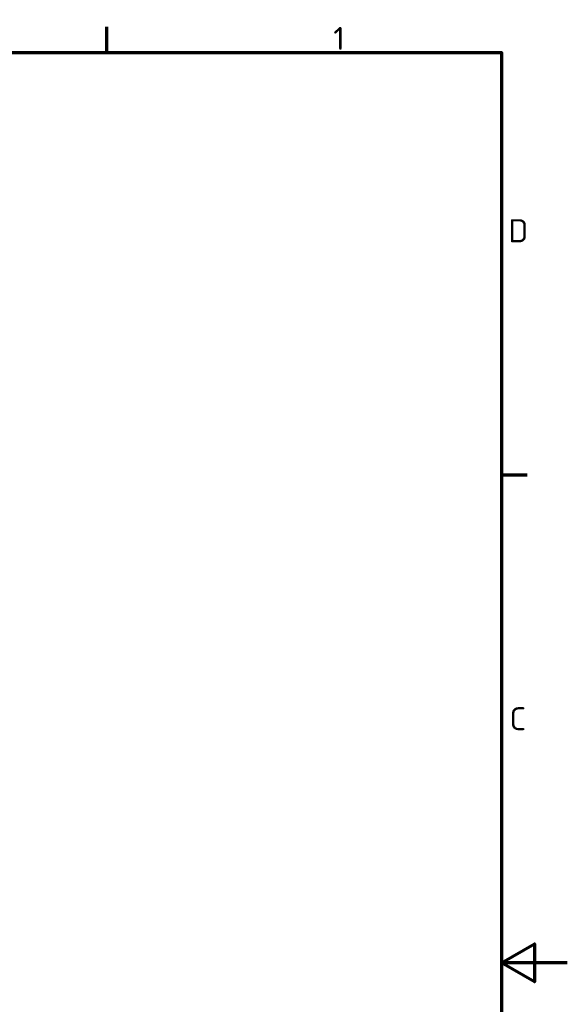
# Model space of a CAD drawing. Header units: millimetres. Extents: x 0 to 840, y 0 to 594.
# Tile 46 of 46: x 673 to 840, y 284 to 584. Entities that reach past the tile are written whole.
import ezdxf

# ---------------------------------------------------------------- set-up
doc = ezdxf.new("R2010")
doc.units = ezdxf.units.MM
doc.header["$LTSCALE"] = 2
doc.layers.add('Rahmen (ISO)', color=7, linetype='Continuous', lineweight=70)
doc.styles.add('Notiztext (DIN)', font='isocpeur.ttf')

# ---------------------------------------------------------------- blocks, each defined once
blk = doc.blocks.new('Ränder Standardrahmen')
at = {"layer": 'Rahmen (ISO)'}
for p, q in [((350, 287), (350, 290.9)), ((410, 222.75), (413.9, 222.75))]:
    blk.add_line(p, q, dxfattribs=at)
at = {"layer": 'Rahmen (ISO)', "flags": 128}
for points in [[(10, 10), (10, 287), (410, 287), (410, 10), (10, 10)], [(420, 148.5), (410, 148.5), (415, 151.39), (415, 145.61), (410, 148.5)]]:
    blk.add_lwpolyline(points, dxfattribs=at)
at = {"layer": 'Rahmen (ISO)', "char_height": 3.5, "attachment_point": 7, "style": 'Notiztext (DIN)'}
for s, insert in [('1', (384.42, 287.4)), ('D', (411.05, 258.13)), ('C', (411.23, 183.88))]:
    blk.add_mtext(s, dxfattribs=dict(at, insert=insert))

msp = doc.modelspace()

# ---------------------------------------------------------------- block references
at = {"xscale": 2, "yscale": 2, "zscale": 2}
msp.add_blockref('Ränder Standardrahmen', (0, 0), dxfattribs=at)

doc.saveas('drawing.dxf')
